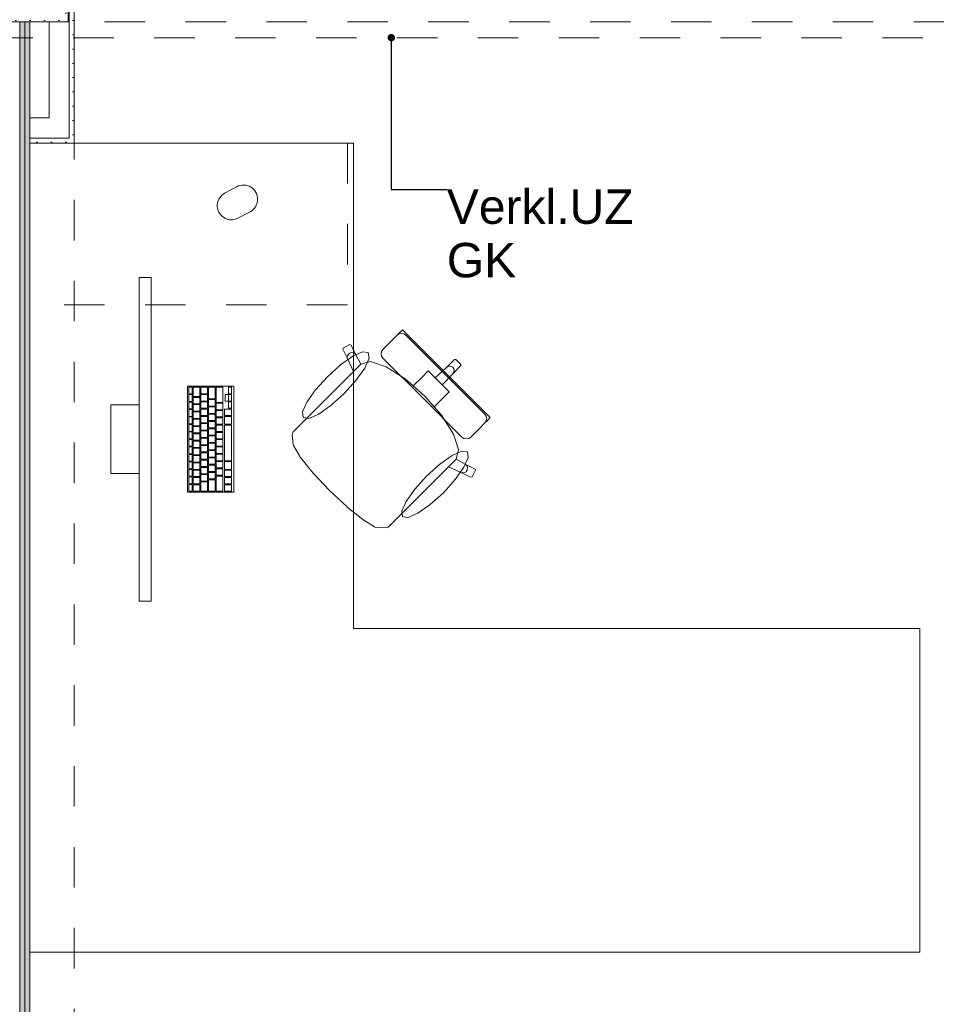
# Model space of a CAD drawing. Header units: metres. Extents: x -4 to 100, y -11 to 17.
# Tile 121 of 256: x 7.77 to 10.04, y 10.56 to 12.99. Entities that reach past the tile are written whole.
import ezdxf

# ---------------------------------------------------------------- set-up
doc = ezdxf.new("R2010")
doc.units = ezdxf.units.M
doc.header["$MEASUREMENT"] = 0
doc.linetypes.add('Strichlinie eng', pattern=[0.115, 0.075, -0.04])
doc.linetypes.add('Untersicht', pattern=[0.1, 0.075, -0.025])
for name, color, linetype in [('152 - Bemaßung_ Beschriftung.Ausbau', 7, 'Continuous'), ('607 - Struktur.Stütze', 7, 'Continuous'), ('608 - Struktur.Träger', 7, 'Continuous'), ('650 - Abdeckung.Fußboden Aufbau', 7, 'Continuous'), ('Neubau_152 - Bemaßung_ Beschriftung.Ausbau', 7, 'Continuous'), ('Neubau_606 - Struktur.Wand Innen Ausbau', 7, 'Continuous'), ('Neubau_653 - Abdeckung.TB Verkofferung', 7, 'Continuous'), ('Neubau_701 - Einrichtung.Möbel', 7, 'Continuous')]:
    doc.layers.add(name, color=color, linetype=linetype)
doc.styles.add('ERSTELLTER_STIL_2', font='txt')
doc.dimstyles.new('ERSTELLTER_STIL__5', dxfattribs={"dimtxt": 0.1, "dimasz": 0.0532, "dimexe": 0.18, "dimexo": 0.0625, "dimgap": 0, "dimtad": 1, "dimtih": 1, "dimtoh": 1, "dimzin": 0, "dimdsep": 46, "dimtxsty": 'ERSTELLTER_STIL_2', "dimblk": 'ARROWHEAD_2', "dimblk1": 'ARROWHEAD_2', "dimblk2": 'ARROWHEAD_2', "dimcen": 0.09, "dimse1": 1, "dimse2": 1, "dimclrd": 7, "dimclre": 7, "dimclrt": 7, "dimazin": 0, "dimtfac": 1, "dimtdec": 4, "dimtmove": 0, "dimatfit": 3, "dimfxl": 1, "dimtolj": 1, "dimtzin": 0, "dimarcsym": 0})
doc.dimstyles.new('ERSTELLTER_STIL__8', dxfattribs={"dimtxt": 0.18, "dimasz": 0.03648, "dimexe": 0.18, "dimexo": 0.0625, "dimgap": 0, "dimtad": 0, "dimtih": 1, "dimtoh": 1, "dimdec": 4, "dimzin": 0, "dimdsep": 46, "dimcen": 0.09, "dimadec": 0, "dimazin": 0, "dimtfac": 1, "dimtdec": 4, "dimtmove": 0, "dimatfit": 3, "dimldrblk": 'ARROWHEAD_11', "dimfxl": 1, "dimtolj": 1, "dimtzin": 0, "dimarcsym": 0})
pattern_1 = [(45, (0, 0), (-0.01767767, 0.01767767), [0, -0.025])]

# ---------------------------------------------------------------- blocks, each defined once
blk = doc.blocks.new('ARROWHEAD_11')
at = {"color": 0, "linetype": 'Continuous', "lineweight": 0}
blk.add_line((0, 0), (-1, 0), dxfattribs=at)
at = {"color": 0, "linetype": 'Continuous', "lineweight": 0, "const_width": 0.25, "flags": 128}
blk.add_lwpolyline([(-0.125, 0, 1), (0.125, 0, 1)], format="xyb", close=True, dxfattribs=at)
blk = doc.blocks.new('*D320')
at = {"layer": '152 - Bemaßung_ Beschriftung.Ausbau', "color": 7, "linetype": 'Continuous', "lineweight": 5}
for p, q in [((4.2152, 15.39), (4.1748, 15.32)), ((4.195, 15.3025), (4.195, 15.4075)), ((7.6652, 15.39), (7.6248, 15.32)), ((7.645, 15.3025), (7.645, 15.4075)), ((4.045, 15.355), (4.195, 15.355)), ((4.195, 15.355), (7.645, 15.355)), ((7.645, 15.355), (7.795, 15.355))]:
    blk.add_line(p, q, dxfattribs=at)
at = {"layer": '152 - Bemaßung_ Beschriftung.Ausbau', "color": 7, "lineweight": 5, "char_height": 0.1, "attachment_point": 7, "style": 'ERSTELLTER_STIL_2'}
for s, insert in [('\\A1;{\\pql;\\fArial|b0|i0|c0|p38;3,45}', (5.7111, 15.375)), ('\\A1;{\\pql;\\fArial|b0|i0|c0|p38;15}', (7.473, 15.375))]:
    blk.add_mtext(s, dxfattribs=dict(at, insert=insert))
blk = doc.blocks.new('ARROWHEAD_2')
at = {"color": 0, "linetype": 'Continuous', "lineweight": 0}
for p, q in [((-0.378, -0.655), (0.378, 0.655)), ((0, 0), (-1, 0))]:
    blk.add_line(p, q, dxfattribs=at)
blk = doc.blocks.new('*D321')
at = {"layer": '152 - Bemaßung_ Beschriftung.Ausbau', "color": 7, "linetype": 'Continuous', "lineweight": 5}
for p, q in [((7.6652, 15.39), (7.6248, 15.32)), ((7.8152, 15.39), (7.7748, 15.32)), ((7.795, 15.3025), (7.795, 15.4075)), ((7.645, 15.355), (7.795, 15.355)), ((7.795, 15.355), (11.25, 15.355))]:
    blk.add_line(p, q, dxfattribs=at)
blk = doc.blocks.new('*D322')
at = {"layer": '152 - Bemaßung_ Beschriftung.Ausbau', "color": 7, "linetype": 'Continuous', "lineweight": 5}
for p, q in [((7.8152, 15.39), (7.7748, 15.32)), ((11.2702, 15.39), (11.2298, 15.32)), ((7.795, 15.355), (11.25, 15.355))]:
    blk.add_line(p, q, dxfattribs=at)
at = {"layer": '152 - Bemaßung_ Beschriftung.Ausbau', "color": 7, "lineweight": 5, "char_height": 0.1, "attachment_point": 7, "style": 'ERSTELLTER_STIL_2'}
for s, insert in [('\\A1;{\\pql;\\fArial|b0|i0|c0|p38;3,45\\fArial|b0|i0|c0|p38;\\A1{\\H.66x;\\S5^  ;}}', (9.2885, 15.3556)), ('\\A1;{\\pql;\\fArial|b0|i0|c0|p38;16}', (11.078, 15.375))]:
    blk.add_mtext(s, dxfattribs=dict(at, insert=insert))
blk = doc.blocks.new('*D323')
at = {"layer": '152 - Bemaßung_ Beschriftung.Ausbau', "color": 7, "linetype": 'Continuous', "lineweight": 5}
for p, q in [((11.2702, 15.39), (11.2298, 15.32)), ((11.25, 15.3025), (11.25, 15.4075)), ((11.4302, 15.39), (11.3898, 15.32)), ((11.41, 15.3025), (11.41, 15.4075)), ((7.795, 15.355), (11.25, 15.355)), ((11.25, 15.355), (11.41, 15.355)), ((11.41, 15.355), (14.84, 15.355))]:
    blk.add_line(p, q, dxfattribs=at)

msp = doc.modelspace()

# ---------------------------------------------------------------- hatches: boundary and pattern name
at = {"layer": '607 - Struktur.Stütze', "linetype": 'Continuous', "lineweight": 0, "true_color": 0x000000}
h = msp.add_hatch(dxfattribs=at)
h.set_pattern_fill('Gips_0001', color=18, style=0, pattern_type=2)
h.set_pattern_definition(pattern_1)
h.paths.add_polyline_path([(7.57, 12.99), (7.89, 12.99), (7.89, 13.445), (7.88, 13.445), (7.88, 13), (7.58, 13), (7.58, 13.445), (7.57, 13.445)])
at = {"layer": 'Neubau_606 - Struktur.Wand Innen Ausbau', "linetype": 'Continuous', "lineweight": 0, "true_color": 0x000000}
h = msp.add_hatch(dxfattribs=at)
h.set_pattern_fill('Gips_0001', color=18, style=0, pattern_type=2)
h.set_pattern_definition(pattern_1)
h.paths.add_polyline_path([(7.905, 12.7025), (7.905, 13.445), (7.8925, 13.445), (7.8925, 12.7025)])
h = msp.add_hatch(dxfattribs=at)
h.set_pattern_fill('Gips_0001', color=18, style=0, pattern_type=2)
h.set_pattern_definition(pattern_1)
h.paths.add_polyline_path([(7.77, 8.6), (7.7825, 8.6), (7.7825, 12.99), (7.77, 12.99)])
h = msp.add_hatch(dxfattribs=at)
h.set_pattern_fill('Gips_0001', color=18, style=0, pattern_type=2)
h.set_pattern_definition(pattern_1)
h.paths.add_polyline_path([(7.7825, 12.99), (7.7825, 8.6), (7.795, 8.6), (7.795, 12.99)])
h = msp.add_hatch(dxfattribs=at)
h.set_pattern_fill('Gips_0001', color=18, style=0, pattern_type=2)
h.set_pattern_definition(pattern_1)
h.paths.add_polyline_path([(7.8925, 12.7025), (7.795, 12.7025), (7.795, 12.69), (7.8925, 12.69)])
h = msp.add_hatch(dxfattribs=at)
h.set_pattern_fill('Gips_0001', color=18, style=0, pattern_type=2)
h.set_pattern_definition(pattern_1)
h.paths.add_polyline_path([(7.8925, 12.7025), (7.8925, 12.69), (7.905, 12.69)])
h = msp.add_hatch(dxfattribs=at)
h.set_pattern_fill('Gips_0001', color=18, style=0, pattern_type=2)
h.set_pattern_definition(pattern_1)
h.paths.add_polyline_path([(7.8925, 12.7025), (7.905, 12.69), (7.905, 12.7025)])

# ---------------------------------------------------------------- linework, layer by layer
at = {"layer": '607 - Struktur.Stütze', "color": 7, "linetype": 'Continuous', "lineweight": 5, "flags": 128}
msp.add_lwpolyline([(7.57, 13.445), (7.57, 12.99), (7.89, 12.99), (7.89, 13.445)], dxfattribs=at)
at = {"layer": '608 - Struktur.Träger', "color": 7, "linetype": 'Untersicht', "lineweight": 13}
msp.add_line((0.38, 12.99), (11.48, 12.99), dxfattribs=at)
at = {"layer": '650 - Abdeckung.Fußboden Aufbau', "color": 7, "linetype": 'Continuous', "lineweight": 13, "flags": 128}
for points in [[(11.17, 8.2275), (11.17, 8.51), (11.25, 8.51), (11.25, 12.99), (11.17, 12.99), (11.17, 13.445), (7.89, 13.445), (7.89, 12.99), (7.795, 12.99)], [(7.795, 12.99), (7.795, 8.51), (7.89, 8.51), (7.89, 8.2275), (9.06, 8.2275)]]:
    msp.add_lwpolyline(points, dxfattribs=at)
at = {"layer": 'Neubau_606 - Struktur.Wand Innen Ausbau', "color": 1, "linetype": 'Continuous', "lineweight": 5}
for p, q in [((7.8925, 12.7525), (7.8925, 13.445)), ((7.8925, 12.7025), (7.8925, 12.7525)), ((7.795, 12.7025), (7.8425, 12.7025)), ((7.8425, 12.7025), (7.8925, 12.7025)), ((7.8425, 12.7025), (7.8925, 12.7025))]:
    msp.add_line(p, q, dxfattribs=at)
at = {"layer": 'Neubau_606 - Struktur.Wand Innen Ausbau', "color": 1, "linetype": 'Continuous', "lineweight": 13}
msp.add_line((7.77, 12.99), (7.77, 8.6), dxfattribs=at)
at = {"layer": 'Neubau_606 - Struktur.Wand Innen Ausbau', "color": 1, "linetype": 'Continuous', "lineweight": 9}
msp.add_line((7.7825, 12.99), (7.7825, 8.6), dxfattribs=at)
at = {"layer": 'Neubau_606 - Struktur.Wand Innen Ausbau', "color": 1, "linetype": 'Continuous', "lineweight": 5, "flags": 128}
for points in [[(7.905, 12.69), (7.905, 13.445)], [(7.8425, 12.99), (7.8425, 12.7525)], [(7.8425, 12.7525), (7.795, 12.7525)], [(7.795, 12.7025), (7.795, 12.7525)], [(7.795, 12.69), (7.8925, 12.69)], [(7.905, 12.69), (7.8925, 12.69)]]:
    msp.add_lwpolyline(points, dxfattribs=at)
at = {"layer": 'Neubau_606 - Struktur.Wand Innen Ausbau', "color": 1, "linetype": 'Continuous', "lineweight": 13, "flags": 128}
for points in [[(7.795, 12.7025), (7.795, 12.99)], [(7.795, 8.6), (7.795, 12.69)]]:
    msp.add_lwpolyline(points, dxfattribs=at)
at = {"layer": 'Neubau_653 - Abdeckung.TB Verkofferung', "color": 1, "linetype": 'Untersicht', "lineweight": 9}
for p, q in [((0.7025, 12.9505), (11.25, 12.9505)), ((7.795, 8.6495), (7.795, 12.69)), ((7.905, 12.69), (7.795, 12.69)), ((7.905, 8.6495), (7.905, 12.69))]:
    msp.add_line(p, q, dxfattribs=at)
at = {"layer": 'Neubau_701 - Einrichtung.Möbel', "color": 1, "linetype": 'Strichlinie eng', "lineweight": 5}
for p, q in [((8.58, 12.69), (8.58, 12.29)), ((8.58, 12.29), (7.795, 12.29))]:
    msp.add_line(p, q, dxfattribs=at)
at = {"layer": 'Neubau_701 - Einrichtung.Möbel', "color": 1, "linetype": 'Continuous', "lineweight": 5}
for p, q in [((8.7031, 12.215), (8.7086, 12.2205)), ((8.7086, 12.2205), (8.711, 12.2229)), ((8.711, 12.2229), (8.7163, 12.2282)), ((8.7163, 12.2282), (8.8247, 12.1197)), ((8.6761, 12.188), (8.6935, 12.2054)), ((8.6935, 12.2054), (8.7006, 12.2125)), ((8.7006, 12.2125), (8.7031, 12.215)), ((8.708, 12.2183), (8.7031, 12.215)), ((8.7139, 12.2194), (8.708, 12.2183)), ((8.7197, 12.2182), (8.7139, 12.2194)), ((8.7247, 12.2149), (8.7197, 12.2182)), ((8.8223, 12.1173), (8.7247, 12.2149)), ((8.5689, 12.1801), (8.5699, 12.1831)), ((8.5809, 12.1558), (8.5689, 12.1801)), ((8.5699, 12.1831), (8.586, 12.1916)), ((8.5826, 12.1681), (8.5861, 12.1709)), ((8.586, 12.1916), (8.589, 12.1907)), ((8.5861, 12.1709), (8.5903, 12.1722)), ((8.589, 12.1907), (8.6011, 12.1663)), ((8.5903, 12.1722), (8.5947, 12.1718)), ((8.5947, 12.1718), (8.5984, 12.1697)), ((8.6635, 12.169), (8.6646, 12.1749)), ((8.6646, 12.1749), (8.6679, 12.1798)), ((8.6679, 12.1798), (8.6703, 12.1822)), ((8.6703, 12.1822), (8.6761, 12.188)), ((8.5798, 12.16), (8.5804, 12.1643)), ((8.5809, 12.1558), (8.5798, 12.16)), ((8.5804, 12.1643), (8.5826, 12.1681)), ((8.5947, 12.1251), (8.5809, 12.1558)), ((8.5984, 12.1697), (8.6011, 12.1663)), ((8.6011, 12.1663), (8.6134, 12.1436)), ((8.6134, 12.1436), (8.6373, 12.1497)), ((8.6373, 12.1497), (8.6756, 12.137)), ((8.6646, 12.1632), (8.6635, 12.169)), ((8.668, 12.1582), (8.6646, 12.1632)), ((8.7656, 12.0606), (8.668, 12.1582)), ((8.8248, 12.1353), (8.8447, 12.1552)), ((8.8447, 12.1552), (8.8479, 12.1553)), ((8.8479, 12.1553), (8.8541, 12.1491)), ((8.8603, 12.1429), (8.8541, 12.1491)), ((8.482, 12.0123), (8.5947, 12.1251)), ((8.6132, 12.1435), (8.5947, 12.1251)), ((8.6132, 12.1435), (8.6134, 12.1436)), ((8.6756, 12.137), (8.7224, 12.1074)), ((8.7637, 12.1104), (8.7799, 12.1265)), ((8.7799, 12.1265), (8.797, 12.1093)), ((8.797, 12.1093), (8.8248, 12.1353)), ((8.8248, 12.1353), (8.8285, 12.1378)), ((8.8285, 12.1378), (8.8328, 12.1388)), ((8.8328, 12.1388), (8.8371, 12.138)), ((8.8371, 12.138), (8.8406, 12.1356)), ((8.8403, 12.1198), (8.8602, 12.1397)), ((8.8403, 12.1198), (8.8428, 12.1235)), ((8.843, 12.1321), (8.8406, 12.1356)), ((8.8428, 12.1235), (8.8438, 12.1278)), ((8.8438, 12.1278), (8.843, 12.1321)), ((8.8602, 12.1397), (8.8603, 12.1429)), ((8.7224, 12.1074), (8.7429, 12.0895)), ((8.7429, 12.0895), (8.7637, 12.1104)), ((8.797, 12.1093), (8.8057, 12.1007)), ((8.8144, 12.092), (8.8057, 12.1007)), ((8.8144, 12.092), (8.8403, 12.1198)), ((8.8223, 12.1173), (8.9199, 12.0197)), ((8.9332, 12.0113), (8.8247, 12.1197)), ((8.7429, 12.0895), (8.7704, 12.0654)), ((8.8315, 12.0749), (8.8144, 12.092)), ((8.8154, 12.0587), (8.8315, 12.0749)), ((8.7656, 12.0606), (8.8632, 11.963)), ((8.7945, 12.0378), (8.7704, 12.0654)), ((8.7945, 12.0378), (8.8154, 12.0587)), ((8.8124, 12.0174), (8.7945, 12.0378)), ((8.4625, 11.9928), (8.482, 12.0123)), ((8.842, 11.9706), (8.8124, 12.0174)), ((8.9199, 12.0197), (8.9233, 12.0147)), ((8.92, 11.9981), (8.9255, 12.0036)), ((8.9233, 12.003), (8.92, 11.9981)), ((8.9233, 12.0147), (8.9244, 12.0089)), ((8.9244, 12.0089), (8.9233, 12.003)), ((8.9255, 12.0036), (8.9279, 12.006)), ((8.9279, 12.006), (8.9332, 12.0113)), ((8.4434, 11.9691), (8.4458, 11.9761)), ((8.4458, 11.9761), (8.4625, 11.9928)), ((8.893, 11.9711), (8.9104, 11.9885)), ((8.9104, 11.9885), (8.9175, 11.9956)), ((8.9175, 11.9956), (8.92, 11.9981)), ((8.4458, 11.9439), (8.4434, 11.9691)), ((8.8547, 11.9323), (8.842, 11.9706)), ((8.8632, 11.963), (8.8682, 11.9596)), ((8.8682, 11.9596), (8.874, 11.9585)), ((8.874, 11.9585), (8.8799, 11.9596)), ((8.8799, 11.9596), (8.8848, 11.9629)), ((8.8848, 11.9629), (8.8872, 11.9653)), ((8.8872, 11.9653), (8.893, 11.9711)), ((8.4464, 11.9424), (8.4458, 11.9439)), ((8.4642, 11.913), (8.4464, 11.9424)), ((8.8486, 11.9084), (8.8547, 11.9323)), ((8.4957, 11.8739), (8.4642, 11.913)), ((8.8485, 11.9082), (8.8301, 11.8897)), ((8.8485, 11.9082), (8.8486, 11.9084)), ((8.8713, 11.896), (8.8486, 11.9084)), ((8.7173, 11.7769), (8.8301, 11.8897)), ((8.8301, 11.8897), (8.8608, 11.8759)), ((8.8747, 11.8934), (8.8713, 11.896)), ((8.8957, 11.884), (8.8713, 11.896)), ((8.8732, 11.8776), (8.8759, 11.8811)), ((8.8768, 11.8897), (8.8747, 11.8934)), ((8.8759, 11.8811), (8.8772, 11.8853)), ((8.8772, 11.8853), (8.8768, 11.8897)), ((8.8881, 11.8649), (8.8966, 11.881)), ((8.8966, 11.881), (8.8957, 11.884)), ((8.4961, 11.8733), (8.4957, 11.8739)), ((8.5359, 11.8309), (8.4961, 11.8733)), ((8.8608, 11.8759), (8.865, 11.8748)), ((8.8608, 11.8759), (8.8851, 11.8639)), ((8.865, 11.8748), (8.8693, 11.8754)), ((8.8693, 11.8754), (8.8732, 11.8776)), ((8.8851, 11.8639), (8.8881, 11.8649)), ((8.5359, 11.8309), (8.5783, 11.7911)), ((8.5783, 11.7911), (8.5789, 11.7907)), ((8.5789, 11.7907), (8.618, 11.7592)), ((8.618, 11.7592), (8.6474, 11.7414)), ((8.6811, 11.7407), (8.6978, 11.7575)), ((8.6978, 11.7575), (8.7173, 11.7769)), ((8.6474, 11.7414), (8.6489, 11.7408)), ((8.6489, 11.7408), (8.6741, 11.7384)), ((8.6741, 11.7384), (8.6811, 11.7407))]:
    msp.add_line(p, q, dxfattribs=at)
at = {"layer": 'Neubau_701 - Einrichtung.Möbel', "color": 1, "linetype": 'Continuous', "lineweight": 5, "flags": 128}
for points in [[(7.795, 10.69), (7.795, 12.69), (8.595, 12.69), (8.595, 11.49), (9.995, 11.49), (9.995, 10.69)], [(8.0949, 11.5578), (8.0949, 12.3578), (8.0649, 12.3578), (8.0649, 11.5578)], [(8.5306, 12.1122), (8.5629, 12.1414), (8.5935, 12.163), (8.6176, 12.1737), (8.6316, 12.1719), (8.6334, 12.1579), (8.6227, 12.1338), (8.6011, 12.1032), (8.5719, 12.0709), (8.5396, 12.0417), (8.509, 12.0201), (8.4849, 12.0094), (8.4709, 12.0112), (8.4691, 12.0252), (8.4798, 12.0494), (8.5014, 12.0799)], [(8.2989, 11.8268), (8.2989, 12.0888), (8.1849, 12.0888), (8.1849, 11.8268)], [(8.1959, 12.0783), (8.1959, 12.0866), (8.1957, 12.0868), (8.1881, 12.0868), (8.1879, 12.0866), (8.1879, 12.07), (8.1881, 12.0698), (8.1957, 12.0698), (8.1959, 12.07)], [(8.2149, 12.0748), (8.2149, 12.0861), (8.2147, 12.0863), (8.1991, 12.0863), (8.1989, 12.0861), (8.1989, 12.0635), (8.1991, 12.0633), (8.2147, 12.0633), (8.2149, 12.0635)], [(8.2339, 12.0783), (8.2339, 12.0861), (8.2337, 12.0863), (8.2181, 12.0863), (8.2179, 12.0861), (8.2179, 12.0705), (8.2181, 12.0703), (8.2337, 12.0703), (8.2339, 12.0705)], [(8.2529, 12.0721), (8.2529, 12.0861), (8.2527, 12.0863), (8.2371, 12.0863), (8.2369, 12.0861), (8.2369, 12.058), (8.2371, 12.0578), (8.2527, 12.0578), (8.2529, 12.058)], [(8.2719, 12.0676), (8.2719, 12.0861), (8.2717, 12.0863), (8.2561, 12.0863), (8.2559, 12.0861), (8.2559, 12.049), (8.2561, 12.0488), (8.2717, 12.0488), (8.2719, 12.049)], [(8.2939, 12.0783), (8.2939, 12.0861), (8.2937, 12.0863), (8.2861, 12.0863), (8.2859, 12.0861), (8.2859, 12.0705), (8.2861, 12.0703), (8.2937, 12.0703), (8.2939, 12.0705)], [(8.1959, 12.0598), (8.1959, 12.0681), (8.1957, 12.0683), (8.1881, 12.0683), (8.1879, 12.0681), (8.1879, 12.0515), (8.1881, 12.0513), (8.1957, 12.0513), (8.1959, 12.0515)], [(8.1959, 12.0413), (8.1959, 12.0496), (8.1957, 12.0498), (8.1881, 12.0498), (8.1879, 12.0496), (8.1879, 12.033), (8.1881, 12.0328), (8.1957, 12.0328), (8.1959, 12.033)], [(8.2149, 12.0533), (8.2149, 12.0611), (8.2147, 12.0613), (8.1991, 12.0613), (8.1989, 12.0611), (8.1989, 12.0455), (8.1991, 12.0453), (8.2147, 12.0453), (8.2149, 12.0455)], [(8.2339, 12.0603), (8.2339, 12.0681), (8.2337, 12.0683), (8.2181, 12.0683), (8.2179, 12.0681), (8.2179, 12.0525), (8.2181, 12.0523), (8.2337, 12.0523), (8.2339, 12.0525)], [(8.2339, 12.0423), (8.2339, 12.0501), (8.2337, 12.0503), (8.2181, 12.0503), (8.2179, 12.0501), (8.2179, 12.0345), (8.2181, 12.0343), (8.2337, 12.0343), (8.2339, 12.0345)], [(8.2529, 12.0478), (8.2529, 12.0556), (8.2527, 12.0558), (8.2371, 12.0558), (8.2369, 12.0556), (8.2369, 12.04), (8.2371, 12.0398), (8.2527, 12.0398), (8.2529, 12.04)], [(8.2859, 12.0603), (8.2859, 12.0681), (8.2857, 12.0683), (8.2781, 12.0683), (8.2779, 12.0681), (8.2779, 12.0525), (8.2781, 12.0523), (8.2857, 12.0523), (8.2859, 12.0525)], [(8.2939, 12.0603), (8.2939, 12.0681), (8.2937, 12.0683), (8.2861, 12.0683), (8.2859, 12.0681), (8.2859, 12.0525), (8.2861, 12.0523), (8.2937, 12.0523), (8.2939, 12.0525)], [(8.2939, 12.0423), (8.2939, 12.0501), (8.2937, 12.0503), (8.2861, 12.0503), (8.2859, 12.0501), (8.2859, 12.0345), (8.2861, 12.0343), (8.2937, 12.0343), (8.2939, 12.0345)], [(8.0649, 12.0428), (7.9949, 12.0428), (7.9949, 11.8728), (8.0649, 11.8728)], [(8.1959, 12.0228), (8.1959, 12.0311), (8.1957, 12.0313), (8.1881, 12.0313), (8.1879, 12.0311), (8.1879, 12.0145), (8.1881, 12.0143), (8.1957, 12.0143), (8.1959, 12.0145)], [(8.2149, 12.0353), (8.2149, 12.0431), (8.2147, 12.0433), (8.1991, 12.0433), (8.1989, 12.0431), (8.1989, 12.0275), (8.1991, 12.0273), (8.2147, 12.0273), (8.2149, 12.0275)], [(8.2149, 12.0173), (8.2149, 12.0251), (8.2147, 12.0253), (8.1991, 12.0253), (8.1989, 12.0251), (8.1989, 12.0095), (8.1991, 12.0093), (8.2147, 12.0093), (8.2149, 12.0095)], [(8.2339, 12.0243), (8.2339, 12.0321), (8.2337, 12.0323), (8.2181, 12.0323), (8.2179, 12.0321), (8.2179, 12.0165), (8.2181, 12.0163), (8.2337, 12.0163), (8.2339, 12.0165)], [(8.2529, 12.0298), (8.2529, 12.0376), (8.2527, 12.0378), (8.2371, 12.0378), (8.2369, 12.0376), (8.2369, 12.022), (8.2371, 12.0218), (8.2527, 12.0218), (8.2529, 12.022)], [(8.2719, 12.0388), (8.2719, 12.0466), (8.2717, 12.0468), (8.2561, 12.0468), (8.2559, 12.0466), (8.2559, 12.031), (8.2561, 12.0308), (8.2717, 12.0308), (8.2719, 12.031)], [(8.2719, 12.0208), (8.2719, 12.0286), (8.2717, 12.0288), (8.2561, 12.0288), (8.2559, 12.0286), (8.2559, 12.013), (8.2561, 12.0128), (8.2717, 12.0128), (8.2719, 12.013)], [(8.2939, 12.0243), (8.2939, 12.0321), (8.2937, 12.0323), (8.2761, 12.0323), (8.2759, 12.0321), (8.2759, 12.0165), (8.2761, 12.0163), (8.2937, 12.0163), (8.2939, 12.0165)], [(8.1959, 12.0043), (8.1959, 12.0126), (8.1957, 12.0128), (8.1881, 12.0128), (8.1879, 12.0126), (8.1879, 11.996), (8.1881, 11.9958), (8.1957, 11.9958), (8.1959, 11.996)], [(8.2149, 11.9993), (8.2149, 12.0071), (8.2147, 12.0073), (8.1991, 12.0073), (8.1989, 12.0071), (8.1989, 11.9915), (8.1991, 11.9913), (8.2147, 11.9913), (8.2149, 11.9915)], [(8.2339, 12.0063), (8.2339, 12.0141), (8.2337, 12.0143), (8.2181, 12.0143), (8.2179, 12.0141), (8.2179, 11.9985), (8.2181, 11.9983), (8.2337, 11.9983), (8.2339, 11.9985)], [(8.2529, 12.0118), (8.2529, 12.0196), (8.2527, 12.0198), (8.2371, 12.0198), (8.2369, 12.0196), (8.2369, 12.004), (8.2371, 12.0038), (8.2527, 12.0038), (8.2529, 12.004)], [(8.2529, 11.9938), (8.2529, 12.0016), (8.2527, 12.0018), (8.2371, 12.0018), (8.2369, 12.0016), (8.2369, 11.986), (8.2371, 11.9858), (8.2527, 11.9858), (8.2529, 11.986)], [(8.2719, 12.0028), (8.2719, 12.0106), (8.2717, 12.0108), (8.2561, 12.0108), (8.2559, 12.0106), (8.2559, 11.995), (8.2561, 11.9948), (8.2717, 11.9948), (8.2719, 11.995)], [(8.2939, 12.0046), (8.2939, 12.0141), (8.2937, 12.0143), (8.2761, 12.0143), (8.2759, 12.0141), (8.2759, 11.995), (8.2761, 11.9948), (8.2937, 11.9948), (8.2939, 11.995)], [(8.1959, 11.9858), (8.1959, 11.9941), (8.1957, 11.9943), (8.1881, 11.9943), (8.1879, 11.9941), (8.1879, 11.9775), (8.1881, 11.9773), (8.1957, 11.9773), (8.1959, 11.9775)], [(8.2149, 11.9813), (8.2149, 11.9891), (8.2147, 11.9893), (8.1991, 11.9893), (8.1989, 11.9891), (8.1989, 11.9735), (8.1991, 11.9733), (8.2147, 11.9733), (8.2149, 11.9735)], [(8.2339, 11.9883), (8.2339, 11.9961), (8.2337, 11.9963), (8.2181, 11.9963), (8.2179, 11.9961), (8.2179, 11.9805), (8.2181, 11.9803), (8.2337, 11.9803), (8.2339, 11.9805)], [(8.2339, 11.9703), (8.2339, 11.9781), (8.2337, 11.9783), (8.2181, 11.9783), (8.2179, 11.9781), (8.2179, 11.9625), (8.2181, 11.9623), (8.2337, 11.9623), (8.2339, 11.9625)], [(8.2529, 11.9758), (8.2529, 11.9836), (8.2527, 11.9838), (8.2371, 11.9838), (8.2369, 11.9836), (8.2369, 11.968), (8.2371, 11.9678), (8.2527, 11.9678), (8.2529, 11.968)], [(8.2719, 11.9848), (8.2719, 11.9926), (8.2717, 11.9928), (8.2561, 11.9928), (8.2559, 11.9926), (8.2559, 11.977), (8.2561, 11.9768), (8.2717, 11.9768), (8.2719, 11.977)], [(8.2939, 11.9488), (8.2939, 11.9926), (8.2937, 11.9928), (8.2761, 11.9928), (8.2759, 11.9926), (8.2759, 11.905), (8.2761, 11.9048), (8.2937, 11.9048), (8.2939, 11.905)], [(8.1959, 11.9673), (8.1959, 11.9756), (8.1957, 11.9758), (8.1881, 11.9758), (8.1879, 11.9756), (8.1879, 11.959), (8.1881, 11.9588), (8.1957, 11.9588), (8.1959, 11.959)], [(8.1959, 11.9488), (8.1959, 11.9571), (8.1957, 11.9573), (8.1881, 11.9573), (8.1879, 11.9571), (8.1879, 11.9405), (8.1881, 11.9403), (8.1957, 11.9403), (8.1959, 11.9405)], [(8.2149, 11.9633), (8.2149, 11.9711), (8.2147, 11.9713), (8.1991, 11.9713), (8.1989, 11.9711), (8.1989, 11.9555), (8.1991, 11.9553), (8.2147, 11.9553), (8.2149, 11.9555)], [(8.2149, 11.9453), (8.2149, 11.9531), (8.2147, 11.9533), (8.1991, 11.9533), (8.1989, 11.9531), (8.1989, 11.9375), (8.1991, 11.9373), (8.2147, 11.9373), (8.2149, 11.9375)], [(8.2339, 11.9523), (8.2339, 11.9601), (8.2337, 11.9603), (8.2181, 11.9603), (8.2179, 11.9601), (8.2179, 11.9445), (8.2181, 11.9443), (8.2337, 11.9443), (8.2339, 11.9445)], [(8.2529, 11.9578), (8.2529, 11.9656), (8.2527, 11.9658), (8.2371, 11.9658), (8.2369, 11.9656), (8.2369, 11.95), (8.2371, 11.9498), (8.2527, 11.9498), (8.2529, 11.95)], [(8.2719, 11.9668), (8.2719, 11.9746), (8.2717, 11.9748), (8.2561, 11.9748), (8.2559, 11.9746), (8.2559, 11.959), (8.2561, 11.9588), (8.2717, 11.9588), (8.2719, 11.959)], [(8.2719, 11.9488), (8.2719, 11.9566), (8.2717, 11.9568), (8.2561, 11.9568), (8.2559, 11.9566), (8.2559, 11.941), (8.2561, 11.9408), (8.2717, 11.9408), (8.2719, 11.941)], [(8.1959, 11.9303), (8.1959, 11.9386), (8.1957, 11.9388), (8.1881, 11.9388), (8.1879, 11.9386), (8.1879, 11.922), (8.1881, 11.9218), (8.1957, 11.9218), (8.1959, 11.922)], [(8.2149, 11.9273), (8.2149, 11.9351), (8.2147, 11.9353), (8.1991, 11.9353), (8.1989, 11.9351), (8.1989, 11.9195), (8.1991, 11.9193), (8.2147, 11.9193), (8.2149, 11.9195)], [(8.2339, 11.9343), (8.2339, 11.9421), (8.2337, 11.9423), (8.2181, 11.9423), (8.2179, 11.9421), (8.2179, 11.9265), (8.2181, 11.9263), (8.2337, 11.9263), (8.2339, 11.9265)], [(8.2529, 11.9398), (8.2529, 11.9476), (8.2527, 11.9478), (8.2371, 11.9478), (8.2369, 11.9476), (8.2369, 11.932), (8.2371, 11.9318), (8.2527, 11.9318), (8.2529, 11.932)], [(8.2529, 11.9218), (8.2529, 11.9296), (8.2527, 11.9298), (8.2371, 11.9298), (8.2369, 11.9296), (8.2369, 11.914), (8.2371, 11.9138), (8.2527, 11.9138), (8.2529, 11.914)], [(8.2719, 11.9308), (8.2719, 11.9386), (8.2717, 11.9388), (8.2561, 11.9388), (8.2559, 11.9386), (8.2559, 11.923), (8.2561, 11.9228), (8.2717, 11.9228), (8.2719, 11.923)], [(8.8172, 11.8256), (8.8464, 11.8579), (8.868, 11.8885), (8.8787, 11.9126), (8.877, 11.9266), (8.8629, 11.9284), (8.8388, 11.9177), (8.8083, 11.8961), (8.7759, 11.8669), (8.7467, 11.8346), (8.7252, 11.804), (8.7144, 11.7799), (8.7162, 11.7659), (8.7302, 11.7641), (8.7544, 11.7748), (8.7849, 11.7964)], [(8.1959, 11.9118), (8.1959, 11.9201), (8.1957, 11.9203), (8.1881, 11.9203), (8.1879, 11.9201), (8.1879, 11.9035), (8.1881, 11.9033), (8.1957, 11.9033), (8.1959, 11.9035)], [(8.2149, 11.9093), (8.2149, 11.9171), (8.2147, 11.9173), (8.1991, 11.9173), (8.1989, 11.9171), (8.1989, 11.9015), (8.1991, 11.9013), (8.2147, 11.9013), (8.2149, 11.9015)], [(8.2339, 11.9163), (8.2339, 11.9241), (8.2337, 11.9243), (8.2181, 11.9243), (8.2179, 11.9241), (8.2179, 11.9085), (8.2181, 11.9083), (8.2337, 11.9083), (8.2339, 11.9085)], [(8.2339, 11.8983), (8.2339, 11.9061), (8.2337, 11.9063), (8.2181, 11.9063), (8.2179, 11.9061), (8.2179, 11.8905), (8.2181, 11.8903), (8.2337, 11.8903), (8.2339, 11.8905)], [(8.2529, 11.9038), (8.2529, 11.9116), (8.2527, 11.9118), (8.2371, 11.9118), (8.2369, 11.9116), (8.2369, 11.896), (8.2371, 11.8958), (8.2527, 11.8958), (8.2529, 11.896)], [(8.2719, 11.9128), (8.2719, 11.9206), (8.2717, 11.9208), (8.2561, 11.9208), (8.2559, 11.9206), (8.2559, 11.905), (8.2561, 11.9048), (8.2717, 11.9048), (8.2719, 11.905)], [(8.1959, 11.8933), (8.1959, 11.9016), (8.1957, 11.9018), (8.1881, 11.9018), (8.1879, 11.9016), (8.1879, 11.885), (8.1881, 11.8848), (8.1957, 11.8848), (8.1959, 11.885)], [(8.1959, 11.8748), (8.1959, 11.8831), (8.1957, 11.8833), (8.1881, 11.8833), (8.1879, 11.8831), (8.1879, 11.8665), (8.1881, 11.8663), (8.1957, 11.8663), (8.1959, 11.8665)], [(8.2149, 11.8913), (8.2149, 11.8991), (8.2147, 11.8993), (8.1991, 11.8993), (8.1989, 11.8991), (8.1989, 11.8835), (8.1991, 11.8833), (8.2147, 11.8833), (8.2149, 11.8835)], [(8.2149, 11.8733), (8.2149, 11.8811), (8.2147, 11.8813), (8.1991, 11.8813), (8.1989, 11.8811), (8.1989, 11.8655), (8.1991, 11.8653), (8.2147, 11.8653), (8.2149, 11.8655)], [(8.2339, 11.8803), (8.2339, 11.8881), (8.2337, 11.8883), (8.2181, 11.8883), (8.2179, 11.8881), (8.2179, 11.8725), (8.2181, 11.8723), (8.2337, 11.8723), (8.2339, 11.8725)], [(8.2529, 11.8858), (8.2529, 11.8936), (8.2527, 11.8938), (8.2371, 11.8938), (8.2369, 11.8936), (8.2369, 11.878), (8.2371, 11.8778), (8.2527, 11.8778), (8.2529, 11.878)], [(8.2719, 11.8948), (8.2719, 11.9026), (8.2717, 11.9028), (8.2561, 11.9028), (8.2559, 11.9026), (8.2559, 11.887), (8.2561, 11.8868), (8.2717, 11.8868), (8.2719, 11.887)], [(8.2719, 11.8768), (8.2719, 11.8846), (8.2717, 11.8848), (8.2561, 11.8848), (8.2559, 11.8846), (8.2559, 11.869), (8.2561, 11.8688), (8.2717, 11.8688), (8.2719, 11.869)], [(8.2939, 11.8931), (8.2939, 11.9026), (8.2937, 11.9028), (8.2761, 11.9028), (8.2759, 11.9026), (8.2759, 11.8835), (8.2761, 11.8833), (8.2937, 11.8833), (8.2939, 11.8835)], [(8.2939, 11.8733), (8.2939, 11.8811), (8.2937, 11.8813), (8.2761, 11.8813), (8.2759, 11.8811), (8.2759, 11.8655), (8.2761, 11.8653), (8.2937, 11.8653), (8.2939, 11.8655)], [(8.1959, 11.8563), (8.1959, 11.8646), (8.1957, 11.8648), (8.1881, 11.8648), (8.1879, 11.8646), (8.1879, 11.848), (8.1881, 11.8478), (8.1957, 11.8478), (8.1959, 11.848)], [(8.2149, 11.8553), (8.2149, 11.8631), (8.2147, 11.8633), (8.1991, 11.8633), (8.1989, 11.8631), (8.1989, 11.8475), (8.1991, 11.8473), (8.2147, 11.8473), (8.2149, 11.8475)], [(8.2339, 11.8623), (8.2339, 11.8701), (8.2337, 11.8703), (8.2181, 11.8703), (8.2179, 11.8701), (8.2179, 11.8545), (8.2181, 11.8543), (8.2337, 11.8543), (8.2339, 11.8545)], [(8.2529, 11.8678), (8.2529, 11.8756), (8.2527, 11.8758), (8.2371, 11.8758), (8.2369, 11.8756), (8.2369, 11.86), (8.2371, 11.8598), (8.2527, 11.8598), (8.2529, 11.86)], [(8.2529, 11.8436), (8.2529, 11.8576), (8.2527, 11.8578), (8.2371, 11.8578), (8.2369, 11.8576), (8.2369, 11.8295), (8.2371, 11.8293), (8.2527, 11.8293), (8.2529, 11.8295)], [(8.2719, 11.8481), (8.2719, 11.8666), (8.2717, 11.8668), (8.2561, 11.8668), (8.2559, 11.8666), (8.2559, 11.8295), (8.2561, 11.8293), (8.2717, 11.8293), (8.2719, 11.8295)], [(8.2939, 11.8553), (8.2939, 11.8631), (8.2937, 11.8633), (8.2761, 11.8633), (8.2759, 11.8631), (8.2759, 11.8475), (8.2761, 11.8473), (8.2937, 11.8473), (8.2939, 11.8475)], [(8.1959, 11.8378), (8.1959, 11.8461), (8.1957, 11.8463), (8.1881, 11.8463), (8.1879, 11.8461), (8.1879, 11.8295), (8.1881, 11.8293), (8.1957, 11.8293), (8.1959, 11.8295)], [(8.2149, 11.8373), (8.2149, 11.8451), (8.2147, 11.8453), (8.1991, 11.8453), (8.1989, 11.8451), (8.1989, 11.8295), (8.1991, 11.8293), (8.2147, 11.8293), (8.2149, 11.8295)], [(8.2339, 11.8408), (8.2339, 11.8521), (8.2337, 11.8523), (8.2181, 11.8523), (8.2179, 11.8521), (8.2179, 11.8295), (8.2181, 11.8293), (8.2337, 11.8293), (8.2339, 11.8295)], [(8.2939, 11.8373), (8.2939, 11.8451), (8.2937, 11.8453), (8.2761, 11.8453), (8.2759, 11.8451), (8.2759, 11.8295), (8.2761, 11.8293), (8.2937, 11.8293), (8.2939, 11.8295)]]:
    msp.add_lwpolyline(points, close=True, dxfattribs=at)
msp.add_lwpolyline([(8.2916, 12.5741), (8.2766, 12.5661, 0.994302), (8.3094, 12.5043), (8.3395, 12.5203, 1), (8.3066, 12.5821)], format="xyb", close=True, dxfattribs=at)

# ---------------------------------------------------------------- texts
at = {"layer": 'Neubau_152 - Bemaßung_ Beschriftung.Ausbau', "color": 1, "linetype": 'Continuous', "lineweight": 13, "insert": (8.8257, 12.5753), "char_height": 0.085, "attachment_point": 1, "line_spacing_factor": 0.933036, "style": 'ERSTELLTER_STIL_2'}
msp.add_mtext('\\A1;{\\pql;\\fArial|b0|i0|c0|p38;Verkl.U\\fArial|b0|i0|c0|p38;Z\\P\\pql;\\fArial|b0|i0|c0|p38;GK}', dxfattribs=at)

# ---------------------------------------------------------------- dimensions: what is measured, and where the dimension line sits
at = {"layer": '152 - Bemaßung_ Beschriftung.Ausbau', "color": 7, "linetype": 'Continuous', "lineweight": 5}
for base, p1, p2, picture, middle in [((11.25, 15.355), (7.79499, 10.74998), (11.25, 10.73589), '*D322', (9.55348, 15.425)), ((7.645, 15.355), (4.195, 10.6087), (7.645, 10.75), '*D320', (5.841, 15.425)), ((7.795, 15.355), (7.645, 10.75), (7.795, 10.75), '*D321', (7.5492, 15.425)), ((11.41, 15.355), (11.25, 10.7359), (11.41, 10.7359), '*D323', (11.1542, 15.425))]:
    dim = msp.add_linear_dim(base=base, p1=p1, p2=p2, angle=0, dimstyle='ERSTELLTER_STIL__5', dxfattribs=at)
    dim.commit()
    dim.dimension.update_dxf_attribs({"geometry": picture, "text_midpoint": middle, "dimtype": 160})

# ---------------------------------------------------------------- leaders
at = {"layer": 'Neubau_152 - Bemaßung_ Beschriftung.Ausbau', "color": 1, "linetype": 'Continuous', "lineweight": 13, "annotation_type": 0, "has_hookline": 1, "hookline_direction": 0, "text_width": 0.458}
msp.add_leader([(8.6884, 12.9505), (8.6884, 12.5753), (8.8257, 12.5753)], dimstyle='ERSTELLTER_STIL__8', dxfattribs=at)

doc.saveas('drawing.dxf')
